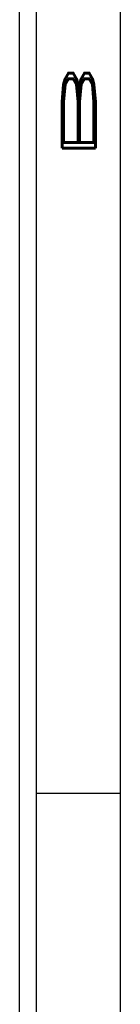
# Model space of a CAD drawing. Header units: inches. Extents: x -14.1 to 21.9, y -36.2 to -13.1.
# Tile 54 of 74: x 20.9 to 21.2, y -33.3 to -30.3. Entities that reach past the tile are written whole.
import ezdxf

# ---------------------------------------------------------------- set-up
doc = ezdxf.new("R2010")
doc.units = ezdxf.units.IN
doc.header["$LTSCALE"] = 0.5
doc.header["$MEASUREMENT"] = 0
doc.layers.add('SID-M-D', color=42, linetype='Continuous')
doc.layers.add('SID-M-S', color=105, linetype='Continuous')
doc.styles.add('R', font='ROMAND.SHX')

# ---------------------------------------------------------------- blocks, each defined once
blk = doc.blocks.new('*U27')
at = {"layer": 'SID-M-S'}
for p, q in [((0.2499999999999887, 6.661338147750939e-16), (0.2499999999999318, 21.99999999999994)), ((0.3, 6.661338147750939e-16), (0.299999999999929, 21.99999999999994)), ((0.55, 6.661338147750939e-16), (0.549999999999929, 21.99999999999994)), ((0.2999999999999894, 2.999999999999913), (0.5499999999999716, 2.999999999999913))]:
    blk.add_line(p, q, dxfattribs=at)
at = {"layer": 'SID-M-D', "style": 'R', "width": 4}
blk.add_text('B', height=0.09999999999, rotation=90, dxfattribs=at).set_placement((0.4762159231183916, 4.846344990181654))

msp = doc.modelspace()

# ---------------------------------------------------------------- block references
at = {"layer": 'SID-M-D'}
msp.add_blockref('*U27', (20.65495151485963, -35.63027609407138), dxfattribs=at)

doc.saveas('drawing.dxf')
